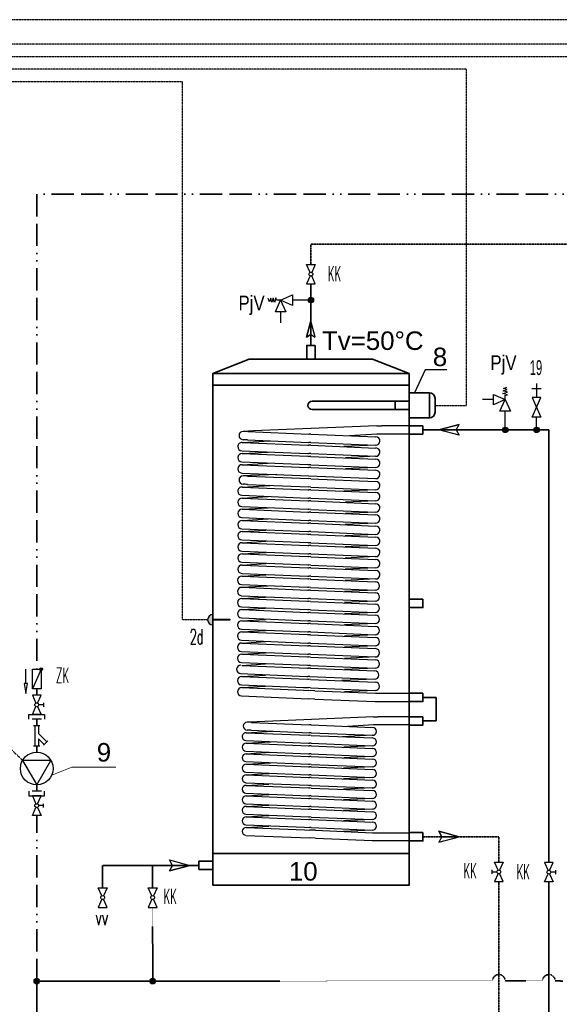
# Model space of a CAD drawing. Header units: millimetres. Extents: x -98431657 to -98227415, y -465497820 to -465456067.
# Tile 17 of 63: x -98406070 to -98404248, y -465494840 to -465491516. Entities that reach past the tile are written whole.
import ezdxf

# ---------------------------------------------------------------- set-up
doc = ezdxf.new("R2010")
doc.units = ezdxf.units.MM
for name, pattern in [('ALL_S21', [250, 75, -25, 75, -25, 0, -25, 0, -25]), ('Carkovana 0.5x', [0.14, 0.1, -0.04]), ('Cerchovana', [0.27, 0.15, -0.06, 0, -0.06]), ('Cerchovana 2 tecky 0.5x', [0.22, 0.1, -0.04, 0, -0.04, 0, -0.04]), ('Teckovana', [0.06, 0, -0.06])]:
    doc.linetypes.add(name, pattern=pattern)
for name, color, linetype, lineweight in [('kanalizace nová', 4, 'Continuous', 18), ('ohřev TV - SBB 2', 7, 'Continuous', 25), ('WPF 2 - vrt', 7, 'Continuous', 25), ('základ', 7, 'Continuous', 25)]:
    doc.layers.add(name, color=color, linetype=linetype, lineweight=lineweight)
doc.styles.add('ARIAL', font='arial.ttf')
doc.styles.add('ARIALNARROW', font='ARIALN.TTF')
doc.styles.add('ROMANS', font='romans__.ttf')

msp = doc.modelspace()

# ---------------------------------------------------------------- hatches: boundary and pattern name
at = {"layer": 'ohřev TV - SBB 2', "true_color": 0x000000}
msp.add_hatch(color=18, dxfattribs=at).paths.add_polyline_path([(-98405611.6, -465494761.9), (-98405611.8, -465494760.1), (-98405612.4, -465494758.3), (-98405613.3, -465494756.7), (-98405614.5, -465494755.3), (-98405616, -465494754.1), (-98405617.6, -465494753.3), (-98405619.4, -465494752.8), (-98405621.3, -465494752.7), (-98405623.1, -465494753), (-98405624.9, -465494753.7), (-98405626.5, -465494754.7), (-98405627.8, -465494755.9), (-98405628.9, -465494757.5), (-98405629.6, -465494759.2), (-98405630, -465494761), (-98405630, -465494762.9), (-98405629.6, -465494764.7), (-98405628.9, -465494766.4), (-98405627.8, -465494767.9), (-98405626.5, -465494769.2), (-98405624.9, -465494770.2), (-98405623.1, -465494770.9), (-98405621.3, -465494771.1), (-98405619.4, -465494771.1), (-98405617.6, -465494770.6), (-98405616, -465494769.8), (-98405614.5, -465494768.6), (-98405613.3, -465494767.2), (-98405612.4, -465494765.6), (-98405611.8, -465494763.8)])
at = {"layer": 'základ', "true_color": 0x000000}
for points in [[(-98405077.6, -465492462.6), (-98405077.8, -465492460.8), (-98405078.3, -465492459), (-98405079.2, -465492457.4), (-98405080.5, -465492455.9), (-98405081.9, -465492454.8), (-98405083.6, -465492454), (-98405085.4, -465492453.5), (-98405087.3, -465492453.4), (-98405089.1, -465492453.7), (-98405090.9, -465492454.4), (-98405092.4, -465492455.3), (-98405093.8, -465492456.6), (-98405094.9, -465492458.2), (-98405095.6, -465492459.9), (-98405096, -465492461.7), (-98405096, -465492463.6), (-98405095.6, -465492465.4), (-98405094.9, -465492467.1), (-98405093.8, -465492468.6), (-98405092.4, -465492469.9), (-98405090.9, -465492470.9), (-98405089.1, -465492471.6), (-98405087.3, -465492471.8), (-98405085.4, -465492471.7), (-98405083.6, -465492471.3), (-98405081.9, -465492470.4), (-98405080.5, -465492469.3), (-98405079.2, -465492467.9), (-98405078.3, -465492466.3), (-98405077.8, -465492464.5)], [(-98404421.8, -465492900.7), (-98404422, -465492898.8), (-98404422.5, -465492897.1), (-98404423.4, -465492895.4), (-98404424.6, -465492894), (-98404426.1, -465492892.9), (-98404427.8, -465492892), (-98404429.6, -465492891.6), (-98404431.5, -465492891.5), (-98404433.3, -465492891.8), (-98404435.1, -465492892.4), (-98404436.6, -465492893.4), (-98404438, -465492894.7), (-98404439.1, -465492896.2), (-98404439.8, -465492897.9), (-98404440.2, -465492899.8), (-98404440.2, -465492901.6), (-98404439.8, -465492903.4), (-98404439.1, -465492905.2), (-98404438, -465492906.7), (-98404436.6, -465492908), (-98404435.1, -465492909), (-98404433.3, -465492909.6), (-98404431.5, -465492909.9), (-98404429.6, -465492909.8), (-98404427.8, -465492909.3), (-98404426.1, -465492908.5), (-98404424.6, -465492907.4), (-98404423.4, -465492906), (-98404422.5, -465492904.3), (-98404422, -465492902.5)], [(-98404316, -465492900.7), (-98404316.2, -465492898.8), (-98404316.8, -465492897.1), (-98404317.7, -465492895.4), (-98404318.9, -465492894), (-98404320.4, -465492892.9), (-98404322.1, -465492892), (-98404323.9, -465492891.6), (-98404325.7, -465492891.5), (-98404327.6, -465492891.8), (-98404329.3, -465492892.4), (-98404330.9, -465492893.4), (-98404332.3, -465492894.7), (-98404333.3, -465492896.2), (-98404334.1, -465492897.9), (-98404334.4, -465492899.8), (-98404334.4, -465492901.6), (-98404334.1, -465492903.4), (-98404333.3, -465492905.2), (-98404332.3, -465492906.7), (-98404330.9, -465492908), (-98404329.3, -465492909), (-98404327.6, -465492909.6), (-98404325.7, -465492909.9), (-98404323.9, -465492909.8), (-98404322.1, -465492909.3), (-98404320.4, -465492908.5), (-98404318.9, -465492907.4), (-98404317.7, -465492906), (-98404316.8, -465492904.3), (-98404316.2, -465492902.5)], [(-98405992.8, -465493709), (-98405992.9, -465493708), (-98405993.1, -465493707.1), (-98405993.6, -465493706.3), (-98405994.2, -465493705.6), (-98405994.9, -465493705), (-98405995.8, -465493704.6), (-98405996.7, -465493704.4), (-98405997.6, -465493704.3), (-98405998.5, -465493704.5), (-98405999.4, -465493704.8), (-98406000.2, -465493705.3), (-98406000.9, -465493706), (-98406001.4, -465493706.7), (-98406001.8, -465493707.6), (-98406002, -465493708.5), (-98406002, -465493709.4), (-98406001.8, -465493710.3), (-98406001.4, -465493711.2), (-98406000.9, -465493712), (-98406000.2, -465493712.6), (-98405999.4, -465493713.1), (-98405998.5, -465493713.4), (-98405997.6, -465493713.6), (-98405996.7, -465493713.5), (-98405995.8, -465493713.3), (-98405994.9, -465493712.9), (-98405994.2, -465493712.3), (-98405993.6, -465493711.6), (-98405993.1, -465493710.8), (-98405992.9, -465493709.9)], [(-98406003, -465494761.9), (-98406003.2, -465494760), (-98406003.7, -465494758.2), (-98406004.6, -465494756.6), (-98406005.8, -465494755.2), (-98406007.3, -465494754), (-98406009, -465494753.2), (-98406010.8, -465494752.7), (-98406012.7, -465494752.7), (-98406014.5, -465494752.9), (-98406016.2, -465494753.6), (-98406017.8, -465494754.6), (-98406019.2, -465494755.9), (-98406020.2, -465494757.4), (-98406021, -465494759.1), (-98406021.4, -465494760.9), (-98406021.4, -465494762.8), (-98406021, -465494764.6), (-98406020.2, -465494766.3), (-98406019.2, -465494767.9), (-98406017.8, -465494769.1), (-98406016.2, -465494770.1), (-98406014.5, -465494770.8), (-98406012.7, -465494771.1), (-98406010.8, -465494771), (-98406009, -465494770.5), (-98406007.3, -465494769.7), (-98406005.8, -465494768.5), (-98406004.6, -465494767.1), (-98406003.7, -465494765.5), (-98406003.2, -465494763.7)]]:
    msp.add_hatch(color=18, dxfattribs=at).paths.add_polyline_path(points)
at = {"layer": 'základ', "true_color": 0xe8e8e8}
msp.add_hatch(color=254, dxfattribs=at).paths.add_polyline_path([(-98405417.8, -465493559.2), (-98405417.8, -465493543.5), (-98405360.1, -465493543.5), (-98405360.1, -465493539.8), (-98405417.8, -465493539.8), (-98405417.8, -465493524.1), (-98405419.5, -465493524.2), (-98405421.3, -465493524.4), (-98405423, -465493524.9), (-98405424.7, -465493525.5), (-98405426.3, -465493526.3), (-98405427.8, -465493527.2), (-98405429.2, -465493528.3), (-98405430.5, -465493529.5), (-98405431.7, -465493530.9), (-98405432.7, -465493532.4), (-98405433.5, -465493533.9), (-98405434.2, -465493535.5), (-98405434.8, -465493537.2), (-98405435.1, -465493539), (-98405435.3, -465493540.8), (-98405435.3, -465493542.5), (-98405435.1, -465493544.3), (-98405434.8, -465493546), (-98405434.2, -465493547.7), (-98405433.5, -465493549.4), (-98405432.7, -465493550.9), (-98405431.7, -465493552.4), (-98405430.5, -465493553.7), (-98405429.2, -465493555), (-98405427.8, -465493556.1), (-98405426.3, -465493557), (-98405424.7, -465493557.8), (-98405423, -465493558.4), (-98405421.3, -465493558.8), (-98405419.5, -465493559.1)])

# ---------------------------------------------------------------- linework, layer by layer
at = {"layer": 'kanalizace nová', "color": 6, "linetype": 'ALL_S21', "lineweight": 35}
for p, q in [((-98406012.2, -465492104.8), (-98406012.2, -465493709)), ((-98400783.1, -465492104.8), (-98406012.2, -465492104.8)), ((-98406012.2, -465494761.9), (-98406012.2, -465494202.3))]:
    msp.add_line(p, q, dxfattribs=at)
at = {"layer": 'kanalizace nová', "color": 1, "linetype": 'Cerchovana 2 tecky 0.5x', "lineweight": 35}
for p, q in [((-98405086.8, -465492342), (-98405086.8, -465492273.5)), ((-98405086.8, -465492273.5), (-98402737.5, -465492273.5))]:
    msp.add_line(p, q, dxfattribs=at)
at = {"layer": 'ohřev TV - SBB 2', "linetype": 'Teckovana'}
for p, q in [((-98402674.4, -465491515.9), (-98406617.4, -465491515.9)), ((-98402886.6, -465491598.5), (-98406690.7, -465491598.5)), ((-98403845, -465491640.7), (-98406732.8, -465491640.7))]:
    msp.add_line(p, q, dxfattribs=at)
at = {"layer": 'ohřev TV - SBB 2', "color": 171, "linetype": 'Cerchovana', "lineweight": 35, "true_color": 0x7070ff}
for p, q in [((-98405620.8, -465494761.9), (-98404473.6, -465494760.9)), ((-98404304.8, -465494760.9), (-98404431.4, -465494760.9)), ((-98404262.6, -465494760.9), (-98404236, -465494761.6))]:
    msp.add_line(p, q, dxfattribs=at)
at = {"layer": 'ohřev TV - SBB 2'}
msp.add_circle((-98405620.8, -465494761.9), 9.22, dxfattribs=at)
at = {"layer": 'ohřev TV - SBB 2', "color": 171, "linetype": 'Cerchovana', "lineweight": 35, "true_color": 0x7070ff}
for centre in [(-98404452.5, -465494760.9), (-98404283.7, -465494760.9)]:
    msp.add_arc(centre, 21.1, 0, 180, dxfattribs=at)
at = {"layer": 'základ', "linetype": 'Teckovana'}
for p, q in [((-98404561.3, -465491682.9), (-98406775, -465491682.9)), ((-98404561.3, -465492818), (-98404561.3, -465491682.9)), ((-98405519.7, -465491725.1), (-98406817.2, -465491725.1)), ((-98405519.7, -465493541.6), (-98405519.7, -465491725.1)), ((-98404667.7, -465492818), (-98404561.3, -465492818)), ((-98405435.3, -465493541.6), (-98405519.7, -465493541.6)), ((-98406060.1, -465494016.4), (-98406221.6, -465493860.5))]:
    msp.add_line(p, q, dxfattribs=at)
at = {"layer": 'základ', "color": 1, "lineweight": 35}
for p, q in [((-98405086.8, -465492615.3), (-98405086.8, -465492408.1)), ((-98404708.7, -465492900.7), (-98404283.7, -465492900.7)), ((-98404283.7, -465492900.7), (-98404283.7, -465494360.8)), ((-98404708.7, -465493803.8), (-98404663.9, -465493803.8)), ((-98404663.9, -465493803.8), (-98404663.9, -465493883.1)), ((-98404663.9, -465493883.1), (-98404708.7, -465493883.1)), ((-98404283.7, -465494426.9), (-98404283.7, -465496072.3))]:
    msp.add_line(p, q, dxfattribs=at)
at = {"layer": 'základ'}
for p, q in [((-98405226.9, -465492468.2), (-98405231.2, -465492457.6)), ((-98405222.6, -465492456.5), (-98405226.9, -465492468.2)), ((-98405218.3, -465492469.3), (-98405222.6, -465492456.5)), ((-98405214, -465492455.5), (-98405218.3, -465492469.3)), ((-98405209.6, -465492470.3), (-98405214, -465492455.5)), ((-98405205.3, -465492454.4), (-98405209.6, -465492470.3)), ((-98405203.2, -465492462.6), (-98405205.3, -465492454.4)), ((-98405188.9, -465492462.6), (-98405203.2, -465492462.6)), ((-98405086.8, -465492462.6), (-98405149.4, -465492462.6)), ((-98405188.9, -465492502.1), (-98405188.9, -465492538.9)), ((-98405086.8, -465492532.4), (-98405101.6, -465492587.6)), ((-98405072, -465492587.6), (-98405086.8, -465492532.4)), ((-98405101.6, -465492587.6), (-98405086.8, -465492579.1)), ((-98405086.8, -465492579.1), (-98405072, -465492587.6)), ((-98404437.6, -465492769.2), (-98404424.9, -465492764.9)), ((-98404436.6, -465492760.6), (-98404426, -465492756.3)), ((-98404424.9, -465492764.9), (-98404436.6, -465492760.6)), ((-98404340.7, -465492761.1), (-98404309.9, -465492761.1)), ((-98404325.3, -465492744.4), (-98404325.3, -465492791.2)), ((-98404470.5, -465492798.6), (-98404507.3, -465492798.6)), ((-98404438.7, -465492777.8), (-98404423.8, -465492773.5)), ((-98404422.8, -465492782.2), (-98404438.7, -465492777.8)), ((-98404423.8, -465492773.5), (-98404437.6, -465492769.2)), ((-98404431, -465492784.3), (-98404422.8, -465492782.2)), ((-98404431, -465492798.6), (-98404431, -465492784.3)), ((-98404431, -465492900.7), (-98404431, -465492838.1)), ((-98404325.3, -465492900.7), (-98404325.3, -465492857)), ((-98404863.8, -465492886.6), (-98405280.2, -465492904.2)), ((-98404863.8, -465492886.6), (-98404848.7, -465492886.6)), ((-98404755.7, -465492886.6), (-98404848.7, -465492886.6)), ((-98404654.9, -465492900.7), (-98404586, -465492882.2)), ((-98404596.6, -465492900.7), (-98404654.9, -465492900.7)), ((-98404586, -465492919.1), (-98404654.9, -465492900.7)), ((-98404596.6, -465492900.7), (-98404586, -465492919.1)), ((-98405280.2, -465492904.2), (-98405316, -465492905.7)), ((-98405300.8, -465492934.3), (-98405093.5, -465492943)), ((-98405299.7, -465492906.2), (-98405093.5, -465492914.8)), ((-98405086.8, -465492915.1), (-98405093.5, -465492914.8)), ((-98405086.8, -465492915.1), (-98404867.3, -465492924.2)), ((-98404863.8, -465492914.8), (-98404956, -465492920.5)), ((-98404838.9, -465492914.8), (-98404863.8, -465492914.8)), ((-98404755.7, -465492914.8), (-98404838.9, -465492914.8)), ((-98405318.9, -465492943.1), (-98405224.9, -465492937.5)), ((-98405318.9, -465492943.1), (-98405097, -465492952.3)), ((-98405097, -465492952.3), (-98405093.5, -465492952.4)), ((-98405086.8, -465492943.3), (-98405093.5, -465492943)), ((-98405086.8, -465492952.7), (-98405093.5, -465492952.4)), ((-98405086.8, -465492943.3), (-98404868.4, -465492952.4)), ((-98405086.8, -465492952.7), (-98404867.3, -465492961.9)), ((-98404868.4, -465492952.4), (-98404975.5, -465492957.3)), ((-98405319.9, -465492971.2), (-98405097, -465492980.5)), ((-98405318.9, -465492980.7), (-98405230.7, -465492975.5)), ((-98405318.9, -465492980.7), (-98405097, -465492989.9)), ((-98405097, -465492980.5), (-98405093.5, -465492980.6)), ((-98405097, -465492989.9), (-98405093.5, -465492990.1)), ((-98405086.8, -465492980.9), (-98405093.5, -465492980.6)), ((-98405086.8, -465492990.3), (-98405093.5, -465492990.1)), ((-98405086.8, -465492980.9), (-98404868.4, -465492990)), ((-98405086.8, -465492990.3), (-98404867.3, -465492999.5)), ((-98404868.4, -465492990), (-98404970.3, -465492994.7)), ((-98405319.9, -465493008.8), (-98405097, -465493018.1)), ((-98405318.9, -465493018.3), (-98405230.7, -465493013.1)), ((-98405318.9, -465493018.3), (-98405097, -465493027.6)), ((-98405097, -465493018.1), (-98405093.5, -465493018.3)), ((-98405097, -465493027.6), (-98405093.5, -465493027.7)), ((-98405086.8, -465493018.5), (-98405093.5, -465493018.3)), ((-98405086.8, -465493027.9), (-98405093.5, -465493027.7)), ((-98405086.8, -465493018.5), (-98404868.4, -465493027.7)), ((-98405086.8, -465493027.9), (-98404867.3, -465493037.1)), ((-98404868.4, -465493027.7), (-98404970.3, -465493032.3)), ((-98405319.9, -465493046.5), (-98404867.8, -465493065.3)), ((-98405202, -465493051.4), (-98405316, -465493056.2)), ((-98405299.7, -465493056.7), (-98405093.5, -465493065.3)), ((-98405086.8, -465493065.6), (-98405093.5, -465493065.3)), ((-98405086.8, -465493065.6), (-98404867.3, -465493074.8)), ((-98405318.9, -465493093.6), (-98405224.9, -465493088)), ((-98405318.9, -465493093.6), (-98405097, -465493102.8)), ((-98405300.8, -465493084.8), (-98405093.5, -465493093.5)), ((-98405086.8, -465493093.8), (-98405093.5, -465493093.5)), ((-98405086.8, -465493093.8), (-98404868.4, -465493102.9)), ((-98405319.9, -465493121.7), (-98405097, -465493131)), ((-98405318.9, -465493131.2), (-98405230.7, -465493126)), ((-98405318.9, -465493131.2), (-98405097, -465493140.5)), ((-98405097, -465493102.8), (-98405093.5, -465493102.9)), ((-98405097, -465493131), (-98405093.5, -465493131.2)), ((-98405086.8, -465493103.2), (-98405093.5, -465493102.9)), ((-98405086.8, -465493131.4), (-98405093.5, -465493131.2)), ((-98405086.8, -465493103.2), (-98404867.3, -465493112.4)), ((-98405086.8, -465493131.4), (-98404868.4, -465493140.5)), ((-98404868.4, -465493102.9), (-98404975.5, -465493107.8)), ((-98405319.9, -465493159.4), (-98405097, -465493168.7)), ((-98405318.9, -465493168.8), (-98405230.7, -465493163.6)), ((-98405097, -465493140.5), (-98405093.5, -465493140.6)), ((-98405086.8, -465493140.8), (-98405093.5, -465493140.6)), ((-98405086.8, -465493140.8), (-98404867.3, -465493150)), ((-98404868.4, -465493140.5), (-98404970.3, -465493145.2)), ((-98405319.9, -465493197), (-98405097, -465493206.3)), ((-98405318.9, -465493168.8), (-98405097, -465493178.1)), ((-98405097, -465493168.7), (-98405093.5, -465493168.8)), ((-98405097, -465493178.1), (-98405093.5, -465493178.2)), ((-98405086.8, -465493169), (-98405093.5, -465493168.8)), ((-98405086.8, -465493178.5), (-98405093.5, -465493178.2)), ((-98405086.8, -465493169), (-98404868.4, -465493178.2)), ((-98405086.8, -465493178.5), (-98404867.3, -465493187.6)), ((-98404868.4, -465493178.2), (-98404970.3, -465493182.8)), ((-98405318.9, -465493206.5), (-98405230.7, -465493201.3)), ((-98405318.9, -465493206.5), (-98405097, -465493215.7)), ((-98405097, -465493206.3), (-98405093.5, -465493206.4)), ((-98405097, -465493215.7), (-98405093.5, -465493215.8)), ((-98405086.8, -465493206.7), (-98405093.5, -465493206.4)), ((-98405086.8, -465493216.1), (-98405093.5, -465493215.8)), ((-98405086.8, -465493206.7), (-98404868.4, -465493215.8)), ((-98405086.8, -465493216.1), (-98404867.3, -465493225.3)), ((-98404868.4, -465493215.8), (-98404971.6, -465493220.5)), ((-98405319.9, -465493234.6), (-98405097, -465493243.9)), ((-98405318.9, -465493244.1), (-98405238.6, -465493239.4)), ((-98405318.9, -465493244.1), (-98405097, -465493253.3)), ((-98405097, -465493243.9), (-98405093.5, -465493244)), ((-98405097, -465493253.3), (-98405093.5, -465493253.5)), ((-98405086.8, -465493244.3), (-98405093.5, -465493244)), ((-98405086.8, -465493253.7), (-98405093.5, -465493253.5)), ((-98405086.8, -465493244.3), (-98404868.4, -465493253.4)), ((-98405086.8, -465493253.7), (-98404867.3, -465493262.9)), ((-98404868.4, -465493253.4), (-98404971.6, -465493258.2)), ((-98405319.9, -465493272.2), (-98405097, -465493281.5)), ((-98405318.9, -465493281.7), (-98405238.6, -465493277)), ((-98405318.9, -465493281.7), (-98405097, -465493291)), ((-98405097, -465493281.5), (-98405093.5, -465493281.7)), ((-98405097, -465493291), (-98405093.5, -465493291.1)), ((-98405086.8, -465493281.9), (-98405093.5, -465493281.7)), ((-98405086.8, -465493291.4), (-98405093.5, -465493291.1)), ((-98405086.8, -465493281.9), (-98404868.4, -465493291.1)), ((-98405086.8, -465493291.4), (-98404867.3, -465493300.5)), ((-98404868.4, -465493291.1), (-98404971.6, -465493295.8)), ((-98405319.9, -465493309.9), (-98405097, -465493319.2)), ((-98405318.9, -465493319.3), (-98405238.6, -465493314.6)), ((-98405318.9, -465493319.3), (-98405097, -465493328.6)), ((-98405097, -465493319.2), (-98405093.5, -465493319.3)), ((-98405097, -465493328.6), (-98405093.5, -465493328.7)), ((-98405086.8, -465493319.6), (-98405093.5, -465493319.3)), ((-98405086.8, -465493329), (-98405093.5, -465493328.7)), ((-98405086.8, -465493319.6), (-98404868.4, -465493328.7)), ((-98405086.8, -465493329), (-98404867.3, -465493338.2)), ((-98404868.4, -465493328.7), (-98404971.6, -465493333.4)), ((-98405319.9, -465493347.5), (-98405097, -465493356.8)), ((-98405318.9, -465493357), (-98405238.6, -465493352.2)), ((-98405318.9, -465493357), (-98405097, -465493366.2)), ((-98405097, -465493356.8), (-98405093.5, -465493356.9)), ((-98405097, -465493366.2), (-98405093.5, -465493366.4)), ((-98405086.8, -465493357.2), (-98405093.5, -465493356.9)), ((-98405086.8, -465493366.6), (-98405093.5, -465493366.4)), ((-98405086.8, -465493357.2), (-98404868.4, -465493366.3)), ((-98405086.8, -465493366.6), (-98404867.3, -465493375.8)), ((-98404868.4, -465493366.3), (-98404971.6, -465493371.1)), ((-98405319.9, -465493385.1), (-98405097, -465493394.4)), ((-98405318.9, -465493394.6), (-98405238.6, -465493389.9)), ((-98405318.9, -465493394.6), (-98405097, -465493403.9)), ((-98405097, -465493394.4), (-98405093.5, -465493394.6)), ((-98405086.8, -465493394.8), (-98405093.5, -465493394.6)), ((-98405086.8, -465493394.8), (-98404868.4, -465493403.9)), ((-98405321.2, -465493422.8), (-98405098.3, -465493432.1)), ((-98405320.1, -465493432.3), (-98405232, -465493427.1)), ((-98405320.1, -465493432.3), (-98405098.3, -465493441.5)), ((-98405098.3, -465493432.1), (-98405094.8, -465493432.2)), ((-98405097, -465493403.9), (-98405093.5, -465493404)), ((-98405088.1, -465493432.5), (-98405094.8, -465493432.2)), ((-98405086.8, -465493404.2), (-98405093.5, -465493404)), ((-98405088.1, -465493404.3), (-98404868.6, -465493413.5)), ((-98405088.1, -465493432.5), (-98404869.7, -465493441.6)), ((-98404868.4, -465493403.9), (-98404971.6, -465493408.7)), ((-98405321.2, -465493460.5), (-98405098.3, -465493469.7)), ((-98405320.1, -465493469.9), (-98405239.9, -465493465.2)), ((-98405098.3, -465493441.5), (-98405094.8, -465493441.7)), ((-98405088.1, -465493441.9), (-98405094.8, -465493441.7)), ((-98405088.1, -465493441.9), (-98404868.6, -465493451.1)), ((-98404869.7, -465493441.6), (-98404972.9, -465493446.4)), ((-98405321.2, -465493498.1), (-98405098.3, -465493507.4)), ((-98405320.1, -465493469.9), (-98405098.3, -465493479.2)), ((-98405098.3, -465493469.7), (-98405094.8, -465493469.9)), ((-98405098.3, -465493479.2), (-98405094.8, -465493479.3)), ((-98405088.1, -465493470.1), (-98405094.8, -465493469.9)), ((-98405088.1, -465493479.6), (-98405094.8, -465493479.3)), ((-98405088.1, -465493470.1), (-98404869.7, -465493479.3)), ((-98405088.1, -465493479.6), (-98404868.6, -465493488.7)), ((-98404869.7, -465493479.3), (-98404972.9, -465493484)), ((-98405417.8, -465493524.1), (-98405417.8, -465493539.8)), ((-98405320.1, -465493507.6), (-98405239.9, -465493502.8)), ((-98405320.1, -465493507.6), (-98405098.3, -465493516.8)), ((-98405098.3, -465493507.4), (-98405094.8, -465493507.5)), ((-98405098.3, -465493516.8), (-98405094.8, -465493516.9)), ((-98405088.1, -465493507.8), (-98405094.8, -465493507.5)), ((-98405088.1, -465493517.2), (-98405094.8, -465493516.9)), ((-98405088.1, -465493507.8), (-98404869.7, -465493516.9)), ((-98405088.1, -465493517.2), (-98404868.6, -465493526.4)), ((-98404869.7, -465493516.9), (-98404972.9, -465493521.6)), ((-98405417.8, -465493543.5), (-98405417.8, -465493559.2)), ((-98405321.2, -465493535.7), (-98405098.3, -465493545)), ((-98405320.1, -465493545.2), (-98405239.9, -465493540.4)), ((-98405320.1, -465493545.2), (-98405098.3, -465493554.4)), ((-98405098.3, -465493545), (-98405094.8, -465493545.1)), ((-98405098.3, -465493554.4), (-98405094.8, -465493554.6)), ((-98405088.1, -465493545.4), (-98405094.8, -465493545.1)), ((-98405088.1, -465493554.8), (-98405094.8, -465493554.6)), ((-98405088.1, -465493545.4), (-98404869.7, -465493554.5)), ((-98405088.1, -465493554.8), (-98404868.6, -465493564)), ((-98404869.7, -465493554.5), (-98404972.9, -465493559.3)), ((-98405321.2, -465493573.3), (-98405098.3, -465493582.6)), ((-98405320.1, -465493582.8), (-98405239.9, -465493578.1)), ((-98405320.1, -465493582.8), (-98405098.3, -465493592.1)), ((-98405098.3, -465493582.6), (-98405094.8, -465493582.8)), ((-98405098.3, -465493592.1), (-98405094.8, -465493592.2)), ((-98405088.1, -465493583), (-98405094.8, -465493582.8)), ((-98405088.1, -465493592.4), (-98405094.8, -465493592.2)), ((-98405088.1, -465493583), (-98404869.7, -465493592.2)), ((-98405088.1, -465493592.4), (-98404868.6, -465493601.6)), ((-98404869.7, -465493592.2), (-98404972.9, -465493596.9)), ((-98405321.2, -465493611), (-98405098.3, -465493620.3)), ((-98405320.1, -465493620.4), (-98405239.9, -465493615.7)), ((-98405320.1, -465493620.4), (-98405098.3, -465493629.7)), ((-98405098.3, -465493620.3), (-98405094.8, -465493620.4)), ((-98405098.3, -465493629.7), (-98405094.8, -465493629.8)), ((-98405088.1, -465493620.6), (-98405094.8, -465493620.4)), ((-98405088.1, -465493630.1), (-98405094.8, -465493629.8)), ((-98405088.1, -465493620.6), (-98404869.7, -465493629.8)), ((-98405088.1, -465493630.1), (-98404868.6, -465493639.3)), ((-98404869.7, -465493629.8), (-98404972.9, -465493634.5)), ((-98405321.2, -465493648.6), (-98405098.3, -465493657.9)), ((-98405320.1, -465493658.1), (-98405239.9, -465493653.3)), ((-98405320.1, -465493658.1), (-98405098.3, -465493667.3)), ((-98405098.3, -465493657.9), (-98405094.8, -465493658)), ((-98405088.1, -465493658.3), (-98405094.8, -465493658)), ((-98405088.1, -465493658.3), (-98404869.7, -465493667.4)), ((-98405321.2, -465493686.2), (-98405098.3, -465493695.5)), ((-98405320.1, -465493695.7), (-98405239.9, -465493691)), ((-98405320.1, -465493695.7), (-98405098.3, -465493705)), ((-98405098.3, -465493667.3), (-98405094.8, -465493667.5)), ((-98405098.3, -465493695.5), (-98405094.8, -465493695.7)), ((-98405088.1, -465493667.7), (-98405094.8, -465493667.5)), ((-98405088.1, -465493695.9), (-98405094.8, -465493695.7)), ((-98405088.1, -465493667.7), (-98404868.6, -465493676.9)), ((-98405088.1, -465493695.9), (-98404869.7, -465493705)), ((-98404869.7, -465493667.4), (-98404972.9, -465493672.1)), ((-98406048.6, -465493756.6), (-98406048.6, -465493708.9)), ((-98405997.4, -465493709), (-98406027, -465493774.8)), ((-98405323.9, -465493723.5), (-98405100.9, -465493732.8)), ((-98405320.1, -465493733.3), (-98405239.9, -465493728.6)), ((-98405100.9, -465493732.8), (-98405097.5, -465493733)), ((-98405098.3, -465493705), (-98405094.8, -465493705.1)), ((-98405090.8, -465493733.2), (-98405097.5, -465493733)), ((-98405088.1, -465493705.3), (-98405094.8, -465493705.1)), ((-98405090.8, -465493705), (-98404871.3, -465493714.2)), ((-98404869.7, -465493705), (-98404972.9, -465493709.8)), ((-98405321.2, -465493761.5), (-98405112.2, -465493770.2)), ((-98405320.1, -465493733.3), (-98405098.3, -465493742.6)), ((-98405320.1, -465493771), (-98405239.9, -465493766.2)), ((-98405098.3, -465493742.6), (-98405094.8, -465493742.7)), ((-98405088.1, -465493743), (-98405094.8, -465493742.7)), ((-98405090.8, -465493733.2), (-98404872.4, -465493742.3)), ((-98405088.1, -465493743), (-98404868.6, -465493752.1)), ((-98404872.4, -465493742.3), (-98404982.2, -465493747.4)), ((-98405321.2, -465493799.1), (-98405094.8, -465493808.5)), ((-98405320.1, -465493771), (-98405112.2, -465493779.6)), ((-98405112.2, -465493770.2), (-98405094.8, -465493770.9)), ((-98405112.2, -465493779.6), (-98405094.8, -465493780.3)), ((-98405088.1, -465493771.2), (-98405094.8, -465493770.9)), ((-98405073.1, -465493781.2), (-98405094.8, -465493780.3)), ((-98405088.1, -465493771.2), (-98404869.7, -465493780.3)), ((-98405073.1, -465493781.2), (-98404868.6, -465493789.8)), ((-98404869.7, -465493780.3), (-98404972.9, -465493785)), ((-98404869.1, -465493789.8), (-98404850, -465493789.8)), ((-98404850, -465493789.8), (-98404753, -465493789.8)), ((-98405989.3, -465493828.8), (-98406005.6, -465493828.8)), ((-98405989.3, -465493828.8), (-98406005.6, -465493828.8)), ((-98405989.3, -465493822.2), (-98405989.3, -465493835.3)), ((-98405073.1, -465493809.5), (-98405094.8, -465493808.5)), ((-98405073.1, -465493809.5), (-98404869.7, -465493817.9)), ((-98404869.7, -465493817.9), (-98404850, -465493817.9)), ((-98404850, -465493817.9), (-98404753, -465493817.9)), ((-98405996.4, -465493877.7), (-98406028, -465493877.7)), ((-98406023.2, -465493898.8), (-98406001.2, -465493898.8)), ((-98406018.5, -465493898.8), (-98406018.5, -465493967.7)), ((-98406005.9, -465493898.8), (-98406005.9, -465493925.7)), ((-98405268.5, -465493886.4), (-98405302.4, -465493887.8)), ((-98405286.9, -465493888.2), (-98405092.1, -465493896.4)), ((-98404875.2, -465493869.8), (-98405268.5, -465493886.4)), ((-98405085.8, -465493896.6), (-98405092.1, -465493896.4)), ((-98405085.8, -465493896.6), (-98404878.5, -465493905.3)), ((-98404875.2, -465493896.4), (-98404962.2, -465493901.8)), ((-98404875.2, -465493869.8), (-98404860.8, -465493869.8)), ((-98404851.6, -465493896.4), (-98404875.2, -465493896.4)), ((-98404755.7, -465493869.8), (-98404860.8, -465493869.8)), ((-98404755.7, -465493896.4), (-98404851.6, -465493896.4)), ((-98406005.9, -465493925.7), (-98405977.9, -465493953.7)), ((-98405305, -465493923.1), (-98405216.3, -465493917.8)), ((-98405305, -465493923.1), (-98405095.4, -465493931.8)), ((-98405287.9, -465493914.8), (-98405092.1, -465493923)), ((-98405095.4, -465493931.8), (-98405092.1, -465493931.9)), ((-98405085.8, -465493923.3), (-98405092.1, -465493923)), ((-98405085.8, -465493932.2), (-98405092.1, -465493931.9)), ((-98405085.8, -465493923.3), (-98404879.5, -465493931.9)), ((-98405085.8, -465493932.2), (-98404878.5, -465493940.9)), ((-98404879.5, -465493931.9), (-98404980.7, -465493936.6)), ((-98406005.9, -465493943.6), (-98406005.9, -465493967.7)), ((-98406005.9, -465493943.6), (-98405986.8, -465493962.7)), ((-98405989.8, -465493965.7), (-98405974.9, -465493950.8)), ((-98405306.1, -465493949.7), (-98405095.4, -465493958.5)), ((-98405305, -465493958.6), (-98405221.8, -465493953.7)), ((-98405305, -465493958.6), (-98405095.4, -465493967.4)), ((-98405095.4, -465493958.5), (-98405092.1, -465493958.6)), ((-98405085.8, -465493958.8), (-98405092.1, -465493958.6)), ((-98405085.8, -465493958.8), (-98404879.5, -465493967.5)), ((-98406023.2, -465493967.7), (-98406001.2, -465493967.7)), ((-98405306.1, -465493985.2), (-98405095.4, -465493994)), ((-98405305, -465493994.2), (-98405221.8, -465493989.3)), ((-98405305, -465493994.2), (-98405095.4, -465494002.9)), ((-98405095.4, -465493967.4), (-98405092.1, -465493967.5)), ((-98405095.4, -465493994), (-98405092.1, -465493994.1)), ((-98405085.8, -465493967.7), (-98405092.1, -465493967.5)), ((-98405085.8, -465493994.4), (-98405092.1, -465493994.1)), ((-98405085.8, -465493967.7), (-98404878.5, -465493976.4)), ((-98405085.8, -465493994.4), (-98404879.5, -465494003)), ((-98404879.5, -465493967.5), (-98404975.8, -465493971.9)), ((-98405306.1, -465494020.8), (-98405095.4, -465494029.6)), ((-98405305, -465494029.7), (-98405221.8, -465494024.8)), ((-98405305, -465494029.7), (-98405095.4, -465494038.5)), ((-98405095.4, -465494002.9), (-98405092.1, -465494003)), ((-98405095.4, -465494029.6), (-98405092.1, -465494029.7)), ((-98405085.8, -465494003.3), (-98405092.1, -465494003)), ((-98405085.8, -465494029.9), (-98405092.1, -465494029.7)), ((-98405085.8, -465494003.3), (-98404878.5, -465494012)), ((-98405085.8, -465494029.9), (-98404879.5, -465494038.6)), ((-98404879.5, -465494003), (-98404975.8, -465494007.4)), ((-98405306.1, -465494056.3), (-98405095.4, -465494065.1)), ((-98405305, -465494065.3), (-98405229.3, -465494060.8)), ((-98405305, -465494065.3), (-98405095.4, -465494074)), ((-98405095.4, -465494038.5), (-98405092.1, -465494038.6)), ((-98405095.4, -465494065.1), (-98405092.1, -465494065.2)), ((-98405085.8, -465494038.8), (-98405092.1, -465494038.6)), ((-98405085.8, -465494065.5), (-98405092.1, -465494065.2)), ((-98405085.8, -465494038.8), (-98404878.5, -465494047.5)), ((-98404879.5, -465494038.6), (-98404977, -465494043)), ((-98405306.1, -465494091.9), (-98405095.4, -465494100.7)), ((-98405305, -465494100.8), (-98405229.3, -465494096.4)), ((-98405095.4, -465494074), (-98405092.1, -465494074.1)), ((-98405085.8, -465494074.4), (-98405092.1, -465494074.1)), ((-98405085.8, -465494065.5), (-98404879.5, -465494074.1)), ((-98405085.8, -465494074.4), (-98404878.5, -465494083)), ((-98404879.5, -465494074.1), (-98404977, -465494078.6)), ((-98405996.4, -465494120.5), (-98406028, -465494120.5)), ((-98405306.1, -465494127.4), (-98405095.4, -465494136.2)), ((-98405305, -465494100.8), (-98405095.4, -465494109.6)), ((-98405305, -465494136.4), (-98405229.3, -465494131.9)), ((-98405095.4, -465494100.7), (-98405092.1, -465494100.8)), ((-98405095.4, -465494109.6), (-98405092.1, -465494109.7)), ((-98405085.8, -465494101), (-98405092.1, -465494100.8)), ((-98405085.8, -465494109.9), (-98405092.1, -465494109.7)), ((-98405085.8, -465494101), (-98404879.5, -465494109.7)), ((-98405085.8, -465494109.9), (-98404878.5, -465494118.6)), ((-98404879.5, -465494109.7), (-98404977, -465494114.1)), ((-98405989.3, -465494176), (-98405989.3, -465494162.8)), ((-98405306.1, -465494163), (-98405095.4, -465494171.8)), ((-98405305, -465494136.4), (-98405095.4, -465494145.1)), ((-98405095.4, -465494136.2), (-98405092.1, -465494136.3)), ((-98405095.4, -465494145.1), (-98405092.1, -465494145.2)), ((-98405085.8, -465494136.6), (-98405092.1, -465494136.3)), ((-98405085.8, -465494145.5), (-98405092.1, -465494145.2)), ((-98405085.8, -465494136.6), (-98404879.5, -465494145.2)), ((-98405085.8, -465494145.5), (-98404878.5, -465494154.1)), ((-98404879.5, -465494145.2), (-98404977, -465494149.7)), ((-98405989.3, -465494169.4), (-98406005.6, -465494169.4)), ((-98405989.3, -465494169.4), (-98406005.6, -465494169.4)), ((-98405305, -465494171.9), (-98405229.3, -465494167.4)), ((-98405305, -465494171.9), (-98405095.4, -465494180.7)), ((-98405095.4, -465494171.8), (-98405092.1, -465494171.9)), ((-98405095.4, -465494180.7), (-98405092.1, -465494180.8)), ((-98405085.8, -465494172.1), (-98405092.1, -465494171.9)), ((-98405085.8, -465494181), (-98405092.1, -465494180.8)), ((-98405085.8, -465494172.1), (-98404879.5, -465494180.7)), ((-98405085.8, -465494181), (-98404878.5, -465494189.7)), ((-98404879.5, -465494180.7), (-98404977, -465494185.2)), ((-98405306.1, -465494198.5), (-98405095.4, -465494207.3)), ((-98405305, -465494207.5), (-98405229.3, -465494203)), ((-98405305, -465494207.5), (-98405095.4, -465494216.2)), ((-98405095.4, -465494207.3), (-98405092.1, -465494207.4)), ((-98405095.4, -465494216.2), (-98405092.1, -465494216.3)), ((-98405085.8, -465494207.7), (-98405092.1, -465494207.4)), ((-98405085.8, -465494216.6), (-98405092.1, -465494216.3)), ((-98405085.8, -465494207.7), (-98404879.5, -465494216.3)), ((-98405085.8, -465494216.6), (-98404878.5, -465494225.2)), ((-98404879.5, -465494216.3), (-98404977, -465494220.8)), ((-98405306.1, -465494234.1), (-98405108.6, -465494242.3)), ((-98405305, -465494243), (-98405229.3, -465494238.5)), ((-98405305, -465494243), (-98405108.6, -465494251.2)), ((-98405108.6, -465494242.3), (-98405092.1, -465494243)), ((-98405108.6, -465494251.2), (-98405092.1, -465494251.9)), ((-98405085.8, -465494243.2), (-98405092.1, -465494243)), ((-98405071.6, -465494252.7), (-98405092.1, -465494251.9)), ((-98405085.8, -465494243.2), (-98404879.5, -465494251.8)), ((-98405071.6, -465494252.7), (-98404878.5, -465494260.8)), ((-98404879.5, -465494251.8), (-98404977, -465494256.3)), ((-98404879, -465494260.8), (-98404860.8, -465494260.8)), ((-98404860.8, -465494260.8), (-98404755.7, -465494260.8)), ((-98404654.9, -465494255.6), (-98404644.4, -465494274.1)), ((-98404586, -465494274.1), (-98404654.9, -465494255.6)), ((-98405306.1, -465494269.6), (-98405092.1, -465494278.5)), ((-98405071.6, -465494279.4), (-98405092.1, -465494278.5)), ((-98405071.6, -465494279.4), (-98404879.5, -465494287.4)), ((-98404879.5, -465494287.4), (-98404860.8, -465494287.4)), ((-98404860.8, -465494287.4), (-98404755.7, -465494287.4)), ((-98404644.4, -465494274.1), (-98404654.9, -465494292.6)), ((-98404654.9, -465494292.6), (-98404586, -465494274.1)), ((-98404644.4, -465494274.1), (-98404586, -465494274.1)), ((-98405553.6, -465494371.1), (-98405564.1, -465494352.6)), ((-98405564.1, -465494352.6), (-98405495.2, -465494371.1)), ((-98405564.1, -465494389.5), (-98405553.6, -465494371.1)), ((-98405495.2, -465494371.1), (-98405564.1, -465494389.5)), ((-98405553.6, -465494371.1), (-98405495.2, -465494371.1)), ((-98404475.4, -465494399.6), (-98404475.4, -465494386.4)), ((-98404475.4, -465494393), (-98404459.1, -465494393)), ((-98404475.4, -465494393), (-98404459.1, -465494393)), ((-98404260.8, -465494393.7), (-98404277.1, -465494393.7)), ((-98404260.8, -465494393.7), (-98404277.1, -465494393.7)), ((-98404260.8, -465494387.1), (-98404260.8, -465494400.3))]:
    msp.add_line(p, q, dxfattribs=at)
at = {"layer": 'základ', "color": 0, "lineweight": 35}
for p, q in [((-98405417.9, -465492710.5), (-98405294.8, -465492662.3)), ((-98404878.8, -465492662.3), (-98405294.8, -465492662.3)), ((-98404755.7, -465492710.5), (-98404878.8, -465492662.3))]:
    msp.add_line(p, q, dxfattribs=at)
at = {"layer": 'základ', "color": 0, "linetype": 'Continuous', "lineweight": 25}
for p, q in [((-98404700.8, -465492697.7), (-98404737.1, -465492775.5)), ((-98404628.3, -465492697.7), (-98404700.8, -465492697.7))]:
    msp.add_line(p, q, dxfattribs=at)
at = {"layer": 'základ', "lineweight": 35}
msp.add_line((-98404667.7, -465492794.7), (-98404667.7, -465492841.2), dxfattribs=at)
at = {"layer": 'základ', "color": 6, "lineweight": 35}
for p, q in [((-98406012.2, -465493795.9), (-98406012.2, -465493774.8)), ((-98406012.2, -465493898.8), (-98406012.2, -465493877.7)), ((-98406012.2, -465493988.8), (-98406012.2, -465493967.7)), ((-98406012.2, -465494120.5), (-98406012.2, -465494099.4))]:
    msp.add_line(p, q, dxfattribs=at)
at = {"layer": 'základ', "color": 0, "linetype": 'Continuous', "lineweight": 13}
for p, q in [((-98405893.7, -465494040), (-98405961.7, -465494066.5)), ((-98405744.7, -465494040), (-98405893.7, -465494040))]:
    msp.add_line(p, q, dxfattribs=at)
at = {"layer": 'základ', "color": 171, "linetype": 'Carkovana 0.5x', "lineweight": 35, "true_color": 0x7070ff}
for p, q in [((-98404708.7, -465494274.1), (-98404452.5, -465494274.1)), ((-98404452.5, -465494274.1), (-98404452.5, -465494359.9)), ((-98404452.5, -465494425.9), (-98404452.5, -465495903.5))]:
    msp.add_line(p, q, dxfattribs=at)
at = {"layer": 'základ', "color": 171, "linetype": 'Cerchovana', "lineweight": 35, "true_color": 0x7070ff}
for p, q in [((-98405621, -465494371.1), (-98405789.7, -465494371.1)), ((-98405789.7, -465494371.1), (-98405789.7, -465494446.7)), ((-98405621, -465494371.1), (-98405621, -465494446.7)), ((-98405621, -465494512.7), (-98405620.8, -465494761.6)), ((-98406012.2, -465494760.9), (-98406012.2, -465495146.9)), ((-98406012.2, -465494761.9), (-98405620.8, -465494761.9))]:
    msp.add_line(p, q, dxfattribs=at)
at = {"layer": 'základ', "color": 171, "lineweight": 35, "true_color": 0x7070ff}
msp.add_line((-98405464.9, -465494371.1), (-98405621, -465494371.1), dxfattribs=at)
at = {"layer": 'základ'}
for points in [[(-98405089.5, -465492369.1), (-98405101.7, -465492342), (-98405071.9, -465492342), (-98405084.1, -465492369.1)], [(-98405089.5, -465492381), (-98405101.7, -465492408.1), (-98405071.9, -465492408.1), (-98405084.1, -465492381)], [(-98405417.8, -465493539.8), (-98405360.1, -465493539.8), (-98405360.1, -465493543.5), (-98405417.8, -465493543.5)], [(-98406009.5, -465493823), (-98405997.3, -465493795.9), (-98406027, -465493795.9), (-98406014.9, -465493823)], [(-98406038.6, -465493877.7), (-98406038.6, -465493861.9), (-98405985.8, -465493861.9), (-98405985.8, -465493877.7)], [(-98406009.5, -465493834.8), (-98405997.3, -465493861.9), (-98406027, -465493861.9), (-98406014.9, -465493834.8)], [(-98406038.6, -465494120.5), (-98406038.6, -465494136.3), (-98405985.8, -465494136.3), (-98405985.8, -465494120.5)], [(-98406009.5, -465494163.4), (-98405997.3, -465494136.3), (-98406027, -465494136.3), (-98406014.9, -465494163.4)], [(-98406009.5, -465494175.2), (-98405997.3, -465494202.3), (-98406027, -465494202.3), (-98406014.9, -465494175.2)], [(-98404455.2, -465494387), (-98404467.3, -465494359.9), (-98404437.6, -465494359.9), (-98404449.8, -465494387)], [(-98404281.1, -465494387.9), (-98404268.9, -465494360.8), (-98404298.6, -465494360.8), (-98404286.4, -465494387.9)], [(-98404455.2, -465494398.8), (-98404467.3, -465494425.9), (-98404437.6, -465494425.9), (-98404449.8, -465494398.8)], [(-98404281.1, -465494399.8), (-98404268.9, -465494426.9), (-98404298.6, -465494426.9), (-98404286.4, -465494399.8)], [(-98405792.4, -465494473.8), (-98405804.6, -465494446.7), (-98405774.9, -465494446.7), (-98405787.1, -465494473.8)], [(-98405623.6, -465494473.8), (-98405635.8, -465494446.7), (-98405606.1, -465494446.7), (-98405618.3, -465494473.8)], [(-98405792.4, -465494485.6), (-98405804.6, -465494512.7), (-98405774.9, -465494512.7), (-98405787.1, -465494485.6)], [(-98405623.6, -465494485.6), (-98405635.8, -465494512.7), (-98405606.1, -465494512.7), (-98405618.3, -465494485.6)]]:
    msp.add_lwpolyline(points, dxfattribs=at)
for points in [[(-98405188.9, -465492462.6), (-98405149.4, -465492444.9), (-98405149.4, -465492480.4), (-98405188.9, -465492462.6), (-98405171.2, -465492502.1), (-98405206.7, -465492502.1), (-98405188.9, -465492462.6)], [(-98405086.8, -465492532.4), (-98405086.8, -465492579.1), (-98405101.6, -465492587.6), (-98405086.8, -465492532.4)], [(-98404431, -465492798.6), (-98404413.2, -465492838.1), (-98404448.8, -465492838.1), (-98404431, -465492798.6), (-98404470.5, -465492816.3), (-98404470.5, -465492780.8), (-98404431, -465492798.6)], [(-98404310.4, -465492791.2), (-98404340.2, -465492791.2), (-98404310.4, -465492857.3), (-98404340.2, -465492857.3), (-98404310.4, -465492791.2)], [(-98404654.9, -465492900.7), (-98404596.6, -465492900.7), (-98404586, -465492882.2), (-98404654.9, -465492900.7)], [(-98406027, -465493709), (-98405997.4, -465493709), (-98405997.4, -465493774.8), (-98406027, -465493774.8), (-98406027, -465493709)], [(-98406043, -465493756.6), (-98406054.2, -465493756.6), (-98406048.6, -465493790.3), (-98406043, -465493756.6)], [(-98406012.2, -465494099.4), (-98405964.3, -465494016.4), (-98406060.1, -465494016.4), (-98406012.2, -465494099.4)], [(-98404586, -465494274.1), (-98404644.4, -465494274.1), (-98404654.9, -465494255.6), (-98404586, -465494274.1)], [(-98405495.2, -465494371.1), (-98405553.6, -465494371.1), (-98405564.1, -465494389.5), (-98405495.2, -465494371.1)]]:
    msp.add_lwpolyline(points, close=True, dxfattribs=at)
at = {"layer": 'základ', "color": 0, "lineweight": 35}
for points in [[(-98405072.7, -465492615.3), (-98405072.7, -465492662.3), (-98405100.9, -465492662.3), (-98405100.9, -465492615.3), (-98405072.7, -465492615.3)], [(-98405417.9, -465492749.4), (-98404755.7, -465492749.4), (-98404755.7, -465492710.5), (-98405417.9, -465492710.5), (-98405417.9, -465492749.4)], [(-98405417.9, -465494438.3), (-98404755.7, -465494438.3), (-98404755.7, -465492749.4), (-98405417.9, -465492749.4), (-98405417.9, -465494438.3)], [(-98404708.7, -465492886.6), (-98404755.7, -465492886.6), (-98404755.7, -465492914.8), (-98404708.7, -465492914.8), (-98404708.7, -465492886.6)], [(-98404708.7, -465493472.3), (-98404755.7, -465493472.3), (-98404755.7, -465493500.4), (-98404708.7, -465493500.4), (-98404708.7, -465493472.3)], [(-98404708.7, -465493789.8), (-98404755.7, -465493789.8), (-98404755.7, -465493817.9), (-98404708.7, -465493817.9), (-98404708.7, -465493789.8)], [(-98404708.7, -465493869), (-98404755.7, -465493869), (-98404755.7, -465493897.1), (-98404708.7, -465493897.1), (-98404708.7, -465493869)], [(-98404708.7, -465494260), (-98404755.7, -465494260), (-98404755.7, -465494288.2), (-98404708.7, -465494288.2), (-98404708.7, -465494260)], [(-98405417.9, -465494438.3), (-98404755.7, -465494438.3), (-98404755.7, -465494331.4), (-98405417.9, -465494331.4), (-98405417.9, -465494438.3)], [(-98405464.9, -465494385.2), (-98405417.9, -465494385.2), (-98405417.9, -465494357), (-98405464.9, -465494357), (-98405464.9, -465494385.2)]]:
    msp.add_lwpolyline(points, close=True, dxfattribs=at)
at = {"layer": 'základ', "lineweight": 35}
for points in [[(-98404755.7, -465492775.5), (-98404686.9, -465492775.5), (-98404686.9, -465492860.4), (-98404755.7, -465492860.4), (-98404755.7, -465492775.5)], [(-98404755.7, -465492803.9), (-98404802.7, -465492803.9), (-98404802.7, -465492832.1), (-98404755.7, -465492832.1), (-98404755.7, -465492803.9)]]:
    msp.add_lwpolyline(points, close=True, dxfattribs=at)
msp.add_lwpolyline([(-98405082.8, -465492832.1), (-98404802.7, -465492832.1), (-98404802.7, -465492803.9), (-98405082.8, -465492803.9)], dxfattribs=at)
at = {"layer": 'základ'}
for centre, radius in [((-98405086.8, -465492375.1), 6.5), ((-98405086.8, -465492462.6), 9.22), ((-98404431, -465492900.7), 9.22), ((-98404325.3, -465492900.7), 9.22), ((-98405997.4, -465493709), 4.61), ((-98406012.2, -465493828.9), 6.5), ((-98406012.2, -465494044.1), 55.3), ((-98406012.2, -465494169.3), 6.5), ((-98404452.5, -465494392.9), 6.5), ((-98404283.7, -465494393.8), 6.5), ((-98405789.7, -465494479.7), 6.5), ((-98405621, -465494479.7), 6.5), ((-98406012.2, -465494761.9), 9.22)]:
    msp.add_circle(centre, radius, dxfattribs=at)
at = {"layer": 'základ', "lineweight": 35}
for centre, radius, start, end in [((-98404686.9, -465492794.7), 19.2, 0, 90), ((-98405082.8, -465492818), 14.1, 90, 270), ((-98404686.9, -465492841.2), 19.2, 270, 0)]:
    msp.add_arc(centre, radius, start, end, dxfattribs=at)
at = {"layer": 'základ'}
for centre, radius, start, end in [((-98405315.4, -465492919.8), 14.1, 92.4174, 179.0868), ((-98405315.4, -465492919.8), 14.1, 179.0868, 267.7974), ((-98405315.4, -465492919.8), 14.1, 87.7974, 92.4174), ((-98405338, -465493887), 953.4, 87.7628, 88.676), ((-98405338, -465493887), 981.6, 87.7628, 88.6508), ((-98404867.8, -465492938.3), 14.1, 267.7974, 87.7974), ((-98405319.4, -465492957.1), 14.1, 87.7974, 180), ((-98405319.4, -465492957.1), 14.1, 180, 267.7974), ((-98404867.8, -465492975.9), 14.1, 267.7974, 87.7974), ((-98405319.4, -465492994.8), 14.1, 87.7974, 267.7974), ((-98404867.8, -465493013.6), 14.1, 267.7974, 87.7974), ((-98405319.4, -465493032.4), 14.1, 87.7974, 267.7974), ((-98405315.4, -465493070.3), 14.1, 92.4174, 179.0868), ((-98405315.4, -465493070.3), 14.1, 87.7974, 92.4174), ((-98405338, -465494037.5), 981.6, 87.7628, 88.6508), ((-98404867.8, -465493051.2), 14.1, 267.7974, 87.7974), ((-98405319.4, -465493107.6), 14.1, 87.7974, 180), ((-98405315.4, -465493070.3), 14.1, 179.0868, 267.7974), ((-98405338, -465494037.5), 953.4, 87.7628, 88.676), ((-98404867.8, -465493088.8), 14.1, 267.7974, 87.7974), ((-98405319.4, -465493107.6), 14.1, 180, 267.7974), ((-98405319.4, -465493145.3), 14.1, 87.7974, 267.7974), ((-98404867.8, -465493126.5), 14.1, 267.7974, 87.7974), ((-98404867.8, -465493164.1), 14.1, 267.7974, 87.7974), ((-98405319.4, -465493182.9), 14.1, 87.7974, 267.7974), ((-98404867.8, -465493201.7), 14.1, 267.7974, 87.7974), ((-98405319.4, -465493220.5), 14.1, 87.7974, 267.7974), ((-98404867.8, -465493239.4), 14.1, 267.7974, 87.7974), ((-98405319.4, -465493258.2), 14.1, 87.7974, 267.7974), ((-98404867.8, -465493277), 14.1, 267.7974, 87.7974), ((-98405319.4, -465493295.8), 14.1, 87.7974, 267.7974), ((-98404867.8, -465493314.6), 14.1, 267.7974, 87.7974), ((-98405319.4, -465493333.4), 14.1, 87.7974, 267.7974), ((-98405319.4, -465493371.1), 14.1, 87.7974, 267.7974), ((-98404867.8, -465493352.2), 14.1, 267.7974, 87.7974), ((-98405320.7, -465493408.7), 14.1, 87.7974, 267.7974), ((-98404867.8, -465493389.9), 14.1, 267.7974, 87.7974), ((-98405320.7, -465493446.4), 14.1, 87.7974, 267.7974), ((-98404869.1, -465493427.6), 14.1, 267.7974, 87.7974), ((-98404869.1, -465493465.2), 14.1, 267.7974, 87.7974), ((-98405320.7, -465493484), 14.1, 87.7974, 267.7974), ((-98404869.1, -465493502.8), 14.1, 267.7974, 87.7974), ((-98405417.8, -465493541.6), 17.6, 90, 270), ((-98405320.7, -465493521.6), 14.1, 87.7974, 267.7974), ((-98404869.1, -465493540.4), 14.1, 267.7974, 87.7974), ((-98405320.7, -465493559.3), 14.1, 87.7974, 267.7974), ((-98404869.1, -465493578.1), 14.1, 267.7974, 87.7974), ((-98405320.7, -465493596.9), 14.1, 87.7974, 267.7974), ((-98405320.7, -465493634.5), 14.1, 87.7974, 267.7974), ((-98404869.1, -465493615.7), 14.1, 267.7974, 87.7974), ((-98405320.7, -465493672.1), 14.1, 87.7974, 267.7974), ((-98404869.1, -465493653.3), 14.1, 267.7974, 87.7974), ((-98405323.4, -465493709.5), 14.1, 87.7974, 267.7974), ((-98404869.1, -465493691), 14.1, 267.7974, 87.7974), ((-98404871.8, -465493728.3), 14.1, 267.7974, 87.7974), ((-98405320.7, -465493747.4), 14.1, 87.7974, 267.7974), ((-98404869.1, -465493766.2), 14.1, 267.7974, 87.7974), ((-98405320.7, -465493785), 14.1, 87.7974, 267.7974), ((-98405301.8, -465493901.1), 13.3, 92.4174, 179.0868), ((-98405301.8, -465493901.1), 13.3, 87.7974, 92.4174), ((-98405323.1, -465494814.8), 927.3, 87.7628, 88.6508), ((-98405305.5, -465493936.4), 13.3, 87.7974, 180), ((-98405301.8, -465493901.1), 13.3, 179.0868, 267.7974), ((-98405323.1, -465494814.8), 900.7, 87.7628, 88.676), ((-98404879, -465493918.6), 13.3, 267.7974, 87.7974), ((-98405305.5, -465493936.4), 13.3, 180, 267.7974), ((-98405305.5, -465493971.9), 13.3, 87.7974, 267.7974), ((-98404879, -465493954.2), 13.3, 267.7974, 87.7974), ((-98405305.5, -465494007.5), 13.3, 87.7974, 267.7974), ((-98404879, -465493989.7), 13.3, 267.7974, 87.7974), ((-98405305.5, -465494043), 13.3, 87.7974, 267.7974), ((-98404879, -465494025.3), 13.3, 267.7974, 87.7974), ((-98405305.5, -465494078.6), 13.3, 87.7974, 267.7974), ((-98404879, -465494060.8), 13.3, 267.7974, 87.7974), ((-98404879, -465494096.4), 13.3, 267.7974, 87.7974), ((-98405305.5, -465494114.1), 13.3, 87.7974, 267.7974), ((-98404879, -465494131.9), 13.3, 267.7974, 87.7974), ((-98405305.5, -465494149.7), 13.3, 87.7974, 267.7974), ((-98404879, -465494167.4), 13.3, 267.7974, 87.7974), ((-98405305.5, -465494185.2), 13.3, 87.7974, 267.7974), ((-98404879, -465494203), 13.3, 267.7974, 87.7974), ((-98405305.5, -465494220.8), 13.3, 87.7974, 267.7974), ((-98404879, -465494238.5), 13.3, 267.7974, 87.7974), ((-98405305.5, -465494256.3), 13.3, 87.7974, 267.7974)]:
    msp.add_arc(centre, radius, start, end, dxfattribs=at)

# ---------------------------------------------------------------- texts
at = {"color": 0, "linetype": 'Continuous', "lineweight": 25, "char_height": 50, "width": 114.021, "attachment_point": 7, "style": 'ARIALNARROW'}
for insert in [(-98405331.2, -465492512.7), (-98404480.9, -465492714.2)]:
    msp.add_mtext('\\W0.99;PjV', dxfattribs=dict(at, insert=insert))
at = {"color": 0, "linetype": 'Continuous', "lineweight": 13, "char_height": 62.5, "attachment_point": 7, "style": 'ARIAL'}
for s, insert, width in [('{\\fArial|i0|b0;\\H62.500000;\\W1.000000;\\C7;Tv=50%%dC}\\P', (-98405049.5, -465492631.7), 376.142), ('{\\fArial|i0|b0;\\H62.500000;\\W1.000000;\\C7;9}\\P', (-98405809.6, -465494021.4), 79.905), ('{\\fArial|i0|b0;\\H62.500000;\\W1.000000;\\C7;10}\\P', (-98405161.2, -465494423.3), 127.697)]:
    msp.add_mtext(s, dxfattribs=dict(at, insert=insert, width=width))
at = {"color": 0, "linetype": 'Continuous', "lineweight": 35, "insert": (-98404675.4, -465492686.4), "char_height": 62.5, "width": 79.905, "attachment_point": 7, "style": 'ARIAL'}
msp.add_mtext('{\\fArial|i0|b0;\\H62.500000;\\W1.000000;\\C7;8}\\P', dxfattribs=at)
at = {"layer": 'WPF 2 - vrt', "insert": (-98405947.5, -465493729.5), "char_height": 50, "width": 70.981, "attachment_point": 4, "style": 'ROMANS'}
msp.add_mtext('\\W0.51;ZK', dxfattribs=at)
at = {"layer": 'základ', "char_height": 50}
for s, insert, width, attachment_point, style in [('\\W0.49;KK', (-98405029, -465492373.1), 70.486, 4, 'ROMANS'), ('\\W0.66;19', (-98404327.2, -465492690.8), 60.761, 5, 'ARIALNARROW'), ('\\W0.54;2d', (-98405472.6, -465493599.1), 71.805, 5, 'ROMANS'), ('\\W0.49;KK', (-98404571.4, -465494389.1), 70.486, 4, 'ROMANS'), ('\\W0.49;KK', (-98404392.1, -465494392.5), 70.486, 4, 'ROMANS'), ('\\W0.49;KK', (-98405583.9, -465494475.6), 70.486, 4, 'ROMANS'), ('\\W0.64;vv', (-98405814.7, -465494547.4), 74.219, 4, 'ROMANS')]:
    msp.add_mtext(s, dxfattribs=dict(at, insert=insert, width=width, attachment_point=attachment_point, style=style))

doc.saveas('drawing.dxf')
